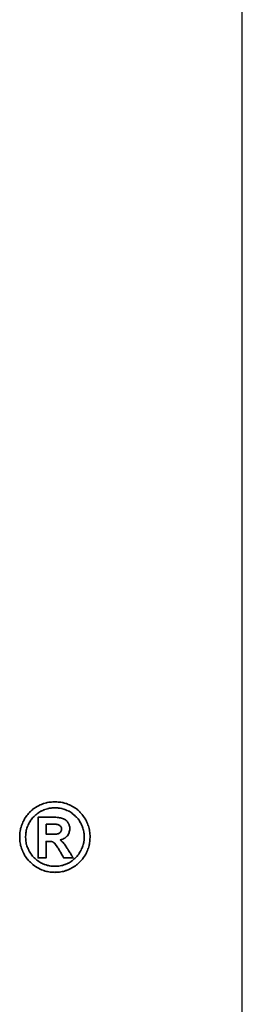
# Model space of a CAD drawing. Header units: millimetres. Extents: x -12 to 314, y 87 to 195.
# Tile 41 of 44: x 252.91 to 255.57, y 114.57 to 126.33. Entities that reach past the tile are written whole.
import ezdxf

# ---------------------------------------------------------------- set-up
doc = ezdxf.new("R2010")
doc.units = ezdxf.units.MM
doc.header["$LTSCALE"] = 0.15
for name, color, linetype in [('DIM', 4, 'CONTINUOUS'), ('layer 1', 7, 'CONTINUOUS'), ('OUT', 3, 'CONTINUOUS')]:
    doc.layers.add(name, color=color, linetype=linetype)

# ---------------------------------------------------------------- blocks, each defined once
blk = doc.blocks.new('TBI MOTION logo(完整正式版)')
at = {"layer": 'layer 1', "color": 22, "lineweight": 35}
for points, knots in [([(81.20634, 4.98624), (81.20634, 4.98624), (81.18649, 5.32862), (81.18649, 5.32862), (81.18649, 5.32862), (81.18649, 5.32862), (81.13886, 5.66206), (81.13886, 5.66206), (81.13886, 5.66206), (81.13886, 5.66206), (81.04359, 5.97764), (81.04359, 5.97764), (81.04359, 5.97764), (81.04359, 5.97764), (80.91061, 6.29124), (80.91061, 6.29124), (80.91061, 6.29124), (80.91061, 6.29124), (80.75778, 6.58697), (80.75778, 6.58697), (80.75778, 6.58697), (80.75778, 6.58697), (80.5593, 6.85294), (80.5593, 6.85294), (80.5593, 6.85294), (80.5593, 6.85294), (80.33105, 7.1189), (80.33105, 7.1189), (80.33105, 7.1189), (80.33105, 7.1189), (80.09287, 7.33921), (80.09287, 7.33921), (80.09287, 7.33921), (80.09287, 7.33921), (79.815, 7.51982), (79.815, 7.51982), (79.815, 7.51982), (79.815, 7.51982), (79.51133, 7.69051), (79.51133, 7.69051), (79.51133, 7.69051), (79.51133, 7.69051), (79.19773, 7.8235), (79.19773, 7.8235), (79.19773, 7.8235), (79.19773, 7.8235), (78.88215, 7.91877), (78.88215, 7.91877), (78.88215, 7.91877), (78.88215, 7.91877), (78.54871, 7.95846), (78.54871, 7.95846), (78.54871, 7.95846), (78.54871, 7.95846), (78.21526, 7.98625), (78.21526, 7.98625), (78.21526, 7.98625), (78.21526, 7.98625), (77.87388, 7.95846), (77.87388, 7.95846), (77.87388, 7.95846), (77.87388, 7.95846), (77.54044, 7.91877), (77.54044, 7.91877), (77.54044, 7.91877), (77.54044, 7.91877), (77.22485, 7.8235), (77.22485, 7.8235), (77.22485, 7.8235), (77.22485, 7.8235), (76.91027, 7.69051), (76.91027, 7.69051), (76.91027, 7.69051), (76.91027, 7.69051), (76.6056, 7.51982), (76.6056, 7.51982), (76.6056, 7.51982), (76.6056, 7.51982), (76.32972, 7.33921), (76.32972, 7.33921), (76.32972, 7.33921), (76.32972, 7.33921), (76.09154, 7.1189), (76.09154, 7.1189), (76.09154, 7.1189), (76.09154, 7.1189), (75.86329, 6.85294), (75.86329, 6.85294), (75.86329, 6.85294), (75.86329, 6.85294), (75.66382, 6.58697), (75.66382, 6.58697), (75.66382, 6.58697), (75.66382, 6.58697), (75.51099, 6.29124), (75.51099, 6.29124), (75.51099, 6.29124), (75.51099, 6.29124), (75.37702, 5.97764), (75.37702, 5.97764), (75.37702, 5.97764), (75.37702, 5.97764), (75.28175, 5.66206), (75.28175, 5.66206), (75.28175, 5.66206), (75.28175, 5.66206), (75.23411, 5.32862), (75.23411, 5.32862), (75.23411, 5.32862), (75.23411, 5.32862), (75.21625, 4.98624), (75.21625, 4.98624), (75.21625, 4.98624), (75.21625, 4.98624), (75.23411, 4.6528), (75.23411, 4.6528), (75.23411, 4.6528), (75.23411, 4.6528), (75.28175, 4.32035), (75.28175, 4.32035), (75.28175, 4.32035), (75.28175, 4.32035), (75.37702, 3.99583), (75.37702, 3.99583), (75.37702, 3.99583), (75.37702, 3.99583), (75.51099, 3.68224), (75.51099, 3.68224), (75.51099, 3.68224), (75.51099, 3.68224), (75.66382, 3.38749), (75.66382, 3.38749), (75.66382, 3.38749), (75.66382, 3.38749), (75.86329, 3.10963), (75.86329, 3.10963), (75.86329, 3.10963), (75.86329, 3.10963), (76.09154, 2.87145), (76.09154, 2.87145), (76.09154, 2.87145), (76.09154, 2.87145), (76.32972, 2.6432), (76.32972, 2.6432), (76.32972, 2.6432), (76.32972, 2.6432), (76.6056, 2.43381), (76.6056, 2.43381), (76.6056, 2.43381), (76.6056, 2.43381), (76.91027, 2.27205), (76.91027, 2.27205), (76.91027, 2.27205), (76.91027, 2.27205), (77.22485, 2.13906), (77.22485, 2.13906), (77.22485, 2.13906), (77.22485, 2.13906), (77.54044, 2.0438), (77.54044, 2.0438), (77.54044, 2.0438), (77.54044, 2.0438), (77.87388, 1.99616), (77.87388, 1.99616), (77.87388, 1.99616), (77.87388, 1.99616), (78.21526, 1.97631), (78.21526, 1.97631), (78.21526, 1.97631), (78.21526, 1.97631), (78.54871, 1.99616), (78.54871, 1.99616), (78.54871, 1.99616), (78.54871, 1.99616), (78.88215, 2.0438), (78.88215, 2.0438), (78.88215, 2.0438), (78.88215, 2.0438), (79.19773, 2.13906), (79.19773, 2.13906), (79.19773, 2.13906), (79.19773, 2.13906), (79.51133, 2.27205), (79.51133, 2.27205), (79.51133, 2.27205), (79.51133, 2.27205), (79.815, 2.43381), (79.815, 2.43381), (79.815, 2.43381), (79.815, 2.43381), (80.09287, 2.6432), (80.09287, 2.6432), (80.09287, 2.6432), (80.09287, 2.6432), (80.33105, 2.87145), (80.33105, 2.87145), (80.33105, 2.87145), (80.33105, 2.87145), (80.5593, 3.10963), (80.5593, 3.10963), (80.5593, 3.10963), (80.5593, 3.10963), (80.75778, 3.38749), (80.75778, 3.38749), (80.75778, 3.38749), (80.75778, 3.38749), (80.91061, 3.68224), (80.91061, 3.68224), (80.91061, 3.68224), (80.91061, 3.68224), (81.04359, 3.99583), (81.04359, 3.99583), (81.04359, 3.99583), (81.04359, 3.99583), (81.13886, 4.32035), (81.13886, 4.32035), (81.13886, 4.32035), (81.13886, 4.32035), (81.18649, 4.6528), (81.18649, 4.6528), (81.18649, 4.6528), (81.18649, 4.6528), (81.20634, 4.98624), (81.20634, 4.98624)], [0, 0, 0, 0, 0.01785714, 0.01785714, 0.01785714, 0.01785715, 0.03571429, 0.03571429, 0.03571429, 0.0357143, 0.05357143, 0.05357143, 0.05357143, 0.05357144, 0.07142857, 0.07142857, 0.07142857, 0.07142858, 0.08928571, 0.08928571, 0.08928571, 0.08928572, 0.10714286, 0.10714286, 0.10714286, 0.10714287, 0.125, 0.125, 0.125, 0.12500001, 0.14285714, 0.14285714, 0.14285714, 0.14285715, 0.16071429, 0.16071429, 0.16071429, 0.1607143, 0.17857143, 0.17857143, 0.17857143, 0.17857144, 0.19642857, 0.19642857, 0.19642857, 0.19642858, 0.21428571, 0.21428571, 0.21428571, 0.21428572, 0.23214286, 0.23214286, 0.23214286, 0.23214287, 0.25, 0.25, 0.25, 0.25000001, 0.26785714, 0.26785714, 0.26785714, 0.26785715, 0.28571429, 0.28571429, 0.28571429, 0.2857143, 0.30357143, 0.30357143, 0.30357143, 0.30357144, 0.32142857, 0.32142857, 0.32142857, 0.32142858, 0.33928571, 0.33928571, 0.33928571, 0.33928572, 0.35714286, 0.35714286, 0.35714286, 0.35714287, 0.375, 0.375, 0.375, 0.37500001, 0.39285714, 0.39285714, 0.39285714, 0.39285715, 0.41071429, 0.41071429, 0.41071429, 0.4107143, 0.42857143, 0.42857143, 0.42857143, 0.42857144, 0.44642857, 0.44642857, 0.44642857, 0.44642858, 0.46428571, 0.46428571, 0.46428571, 0.46428572, 0.48214286, 0.48214286, 0.48214286, 0.48214287, 0.5, 0.5, 0.5, 0.50000001, 0.51785714, 0.51785714, 0.51785714, 0.51785715, 0.53571429, 0.53571429, 0.53571429, 0.5357143, 0.55357143, 0.55357143, 0.55357143, 0.55357144, 0.57142857, 0.57142857, 0.57142857, 0.57142858, 0.58928571, 0.58928571, 0.58928571, 0.58928572, 0.60714286, 0.60714286, 0.60714286, 0.60714287, 0.625, 0.625, 0.625, 0.62500001, 0.64285714, 0.64285714, 0.64285714, 0.64285715, 0.66071429, 0.66071429, 0.66071429, 0.6607143, 0.67857143, 0.67857143, 0.67857143, 0.67857144, 0.69642857, 0.69642857, 0.69642857, 0.69642858, 0.71428571, 0.71428571, 0.71428571, 0.71428572, 0.73214286, 0.73214286, 0.73214286, 0.73214287, 0.75, 0.75, 0.75, 0.75000001, 0.76785714, 0.76785714, 0.76785714, 0.76785715, 0.78571429, 0.78571429, 0.78571429, 0.7857143, 0.80357143, 0.80357143, 0.80357143, 0.80357144, 0.82142857, 0.82142857, 0.82142857, 0.82142858, 0.83928571, 0.83928571, 0.83928571, 0.83928572, 0.85714286, 0.85714286, 0.85714286, 0.85714287, 0.875, 0.875, 0.875, 0.87500001, 0.89285714, 0.89285714, 0.89285714, 0.89285715, 0.91071429, 0.91071429, 0.91071429, 0.9107143, 0.92857143, 0.92857143, 0.92857143, 0.92857144, 0.94642857, 0.94642857, 0.94642857, 0.94642858, 0.96428571, 0.96428571, 0.96428571, 0.96428572, 0.98214286, 0.98214286, 0.98214286, 0.98214287, 1, 1, 1, 1]), ([(80.71014, 4.98624), (80.71014, 4.98624), (80.69129, 5.29091), (80.69129, 5.29091), (80.69129, 5.29091), (80.69129, 5.29091), (80.64464, 5.57672), (80.64464, 5.57672), (80.64464, 5.57672), (80.64464, 5.57672), (80.54937, 5.87245), (80.54937, 5.87245), (80.54937, 5.87245), (80.54937, 5.87245), (80.41639, 6.14833), (80.41639, 6.14833), (80.41639, 6.14833), (80.41639, 6.14833), (80.27349, 6.41429), (80.27349, 6.41429), (80.27349, 6.41429), (80.27349, 6.41429), (80.08295, 6.64255), (80.08295, 6.64255), (80.08295, 6.64255), (80.08295, 6.64255), (79.86264, 6.84301), (79.86264, 6.84301), (79.86264, 6.84301), (79.86264, 6.84301), (79.63439, 7.03355), (79.63439, 7.03355), (79.63439, 7.03355), (79.63439, 7.03355), (79.37835, 7.1963), (79.37835, 7.1963), (79.37835, 7.1963), (79.37835, 7.1963), (79.10246, 7.30944), (79.10246, 7.30944), (79.10246, 7.30944), (79.10246, 7.30944), (78.81665, 7.40471), (78.81665, 7.40471), (78.81665, 7.40471), (78.81665, 7.40471), (78.511, 7.45234), (78.511, 7.45234), (78.511, 7.45234), (78.511, 7.45234), (78.21526, 7.47219), (78.21526, 7.47219), (78.21526, 7.47219), (78.21526, 7.47219), (77.9106, 7.45234), (77.9106, 7.45234), (77.9106, 7.45234), (77.9106, 7.45234), (77.61685, 7.40471), (77.61685, 7.40471), (77.61685, 7.40471), (77.61685, 7.40471), (77.32012, 7.30944), (77.32012, 7.30944), (77.32012, 7.30944), (77.32012, 7.30944), (77.06309, 7.1963), (77.06309, 7.1963), (77.06309, 7.1963), (77.06309, 7.1963), (76.80606, 7.03355), (76.80606, 7.03355), (76.80606, 7.03355), (76.80606, 7.03355), (76.55797, 6.84301), (76.55797, 6.84301), (76.55797, 6.84301), (76.55797, 6.84301), (76.34063, 6.64255), (76.34063, 6.64255), (76.34063, 6.64255), (76.34063, 6.64255), (76.1491, 6.41429), (76.1491, 6.41429), (76.1491, 6.41429), (76.1491, 6.41429), (76.0062, 6.14833), (76.0062, 6.14833), (76.0062, 6.14833), (76.0062, 6.14833), (75.88314, 5.87245), (75.88314, 5.87245), (75.88314, 5.87245), (75.88314, 5.87245), (75.77794, 5.57672), (75.77794, 5.57672), (75.77794, 5.57672), (75.77794, 5.57672), (75.73924, 5.29091), (75.73924, 5.29091), (75.73924, 5.29091), (75.73924, 5.29091), (75.72039, 4.98624), (75.72039, 4.98624), (75.72039, 4.98624), (75.72039, 4.98624), (75.73924, 4.67165), (75.73924, 4.67165), (75.73924, 4.67165), (75.73924, 4.67165), (75.77794, 4.37791), (75.77794, 4.37791), (75.77794, 4.37791), (75.77794, 4.37791), (75.88314, 4.10102), (75.88314, 4.10102), (75.88314, 4.10102), (75.88314, 4.10102), (76.0062, 3.83407), (76.0062, 3.83407), (76.0062, 3.83407), (76.0062, 3.83407), (76.15902, 3.56811), (76.15902, 3.56811), (76.15902, 3.56811), (76.15902, 3.56811), (76.34063, 3.32001), (76.34063, 3.32001), (76.34063, 3.32001), (76.34063, 3.32001), (76.55797, 3.11955), (76.55797, 3.11955), (76.55797, 3.11955), (76.55797, 3.11955), (76.80606, 2.92901), (76.80606, 2.92901), (76.80606, 2.92901), (76.80606, 2.92901), (77.06309, 2.76725), (77.06309, 2.76725), (77.06309, 2.76725), (77.06309, 2.76725), (77.32012, 2.65412), (77.32012, 2.65412), (77.32012, 2.65412), (77.32012, 2.65412), (77.61685, 2.55786), (77.61685, 2.55786), (77.61685, 2.55786), (77.61685, 2.55786), (77.9106, 2.51022), (77.9106, 2.51022), (77.9106, 2.51022), (77.9106, 2.51022), (78.21526, 2.49137), (78.21526, 2.49137), (78.21526, 2.49137), (78.21526, 2.49137), (78.511, 2.51022), (78.511, 2.51022), (78.511, 2.51022), (78.511, 2.51022), (78.81665, 2.55786), (78.81665, 2.55786), (78.81665, 2.55786), (78.81665, 2.55786), (79.10246, 2.65412), (79.10246, 2.65412), (79.10246, 2.65412), (79.10246, 2.65412), (79.37835, 2.76725), (79.37835, 2.76725), (79.37835, 2.76725), (79.37835, 2.76725), (79.63439, 2.92901), (79.63439, 2.92901), (79.63439, 2.92901), (79.63439, 2.92901), (79.86264, 3.11955), (79.86264, 3.11955), (79.86264, 3.11955), (79.86264, 3.11955), (80.08295, 3.32001), (80.08295, 3.32001), (80.08295, 3.32001), (80.08295, 3.32001), (80.26356, 3.56811), (80.26356, 3.56811), (80.26356, 3.56811), (80.26356, 3.56811), (80.41639, 3.83407), (80.41639, 3.83407), (80.41639, 3.83407), (80.41639, 3.83407), (80.54937, 4.10102), (80.54937, 4.10102), (80.54937, 4.10102), (80.54937, 4.10102), (80.64464, 4.37791), (80.64464, 4.37791), (80.64464, 4.37791), (80.64464, 4.37791), (80.69129, 4.67165), (80.69129, 4.67165), (80.69129, 4.67165), (80.69129, 4.67165), (80.71014, 4.98624), (80.71014, 4.98624)], [0, 0, 0, 0, 0.01923077, 0.01923077, 0.01923077, 0.01923078, 0.03846154, 0.03846154, 0.03846154, 0.03846155, 0.05769231, 0.05769231, 0.05769231, 0.05769232, 0.07692308, 0.07692308, 0.07692308, 0.07692309, 0.09615385, 0.09615385, 0.09615385, 0.09615386, 0.11538462, 0.11538462, 0.11538462, 0.11538463, 0.13461538, 0.13461538, 0.13461538, 0.13461539, 0.15384615, 0.15384615, 0.15384615, 0.15384616, 0.17307692, 0.17307692, 0.17307692, 0.17307693, 0.19230769, 0.19230769, 0.19230769, 0.1923077, 0.21153846, 0.21153846, 0.21153846, 0.21153847, 0.23076923, 0.23076923, 0.23076923, 0.23076924, 0.25, 0.25, 0.25, 0.25000001, 0.26923077, 0.26923077, 0.26923077, 0.26923078, 0.28846154, 0.28846154, 0.28846154, 0.28846155, 0.30769231, 0.30769231, 0.30769231, 0.30769232, 0.32692308, 0.32692308, 0.32692308, 0.32692309, 0.34615385, 0.34615385, 0.34615385, 0.34615386, 0.36538462, 0.36538462, 0.36538462, 0.36538463, 0.38461538, 0.38461538, 0.38461538, 0.38461539, 0.40384615, 0.40384615, 0.40384615, 0.40384616, 0.42307692, 0.42307692, 0.42307692, 0.42307693, 0.44230769, 0.44230769, 0.44230769, 0.4423077, 0.46153846, 0.46153846, 0.46153846, 0.46153847, 0.48076923, 0.48076923, 0.48076923, 0.48076924, 0.5, 0.5, 0.5, 0.50000001, 0.51923077, 0.51923077, 0.51923077, 0.51923078, 0.53846154, 0.53846154, 0.53846154, 0.53846155, 0.55769231, 0.55769231, 0.55769231, 0.55769232, 0.57692308, 0.57692308, 0.57692308, 0.57692309, 0.59615385, 0.59615385, 0.59615385, 0.59615386, 0.61538462, 0.61538462, 0.61538462, 0.61538463, 0.63461538, 0.63461538, 0.63461538, 0.63461539, 0.65384615, 0.65384615, 0.65384615, 0.65384616, 0.67307692, 0.67307692, 0.67307692, 0.67307693, 0.69230769, 0.69230769, 0.69230769, 0.6923077, 0.71153846, 0.71153846, 0.71153846, 0.71153847, 0.73076923, 0.73076923, 0.73076923, 0.73076924, 0.75, 0.75, 0.75, 0.75000001, 0.76923077, 0.76923077, 0.76923077, 0.76923078, 0.78846154, 0.78846154, 0.78846154, 0.78846155, 0.80769231, 0.80769231, 0.80769231, 0.80769232, 0.82692308, 0.82692308, 0.82692308, 0.82692309, 0.84615385, 0.84615385, 0.84615385, 0.84615386, 0.86538462, 0.86538462, 0.86538462, 0.86538463, 0.88461538, 0.88461538, 0.88461538, 0.88461539, 0.90384615, 0.90384615, 0.90384615, 0.90384616, 0.92307692, 0.92307692, 0.92307692, 0.92307693, 0.94230769, 0.94230769, 0.94230769, 0.9423077, 0.96153846, 0.96153846, 0.96153846, 0.96153847, 0.98076923, 0.98076923, 0.98076923, 0.98076924, 1, 1, 1, 1]), ([(76.78721, 3.2823), (76.78721, 3.2823), (76.78721, 3.32001), (76.78721, 3.32001), (76.78721, 3.32001), (76.78721, 3.32001), (76.78721, 3.42422), (76.78721, 3.42422), (76.78721, 3.42422), (76.78721, 3.42422), (76.78721, 3.59689), (76.78721, 3.59689), (76.78721, 3.59689), (76.78721, 3.59689), (76.78721, 3.80529), (76.78721, 3.80529), (76.78721, 3.80529), (76.78721, 3.80529), (76.78721, 4.0524), (76.78721, 4.0524), (76.78721, 4.0524), (76.78721, 4.0524), (76.78721, 4.32035), (76.78721, 4.32035), (76.78721, 4.32035), (76.78721, 4.32035), (76.78721, 4.92868), (76.78721, 4.92868), (76.78721, 4.92868), (76.78721, 4.92868), (76.78721, 5.53801), (76.78721, 5.53801), (76.78721, 5.53801), (76.78721, 5.53801), (76.78721, 5.82482), (76.78721, 5.82482), (76.78721, 5.82482), (76.78721, 5.82482), (76.78721, 6.07291), (76.78721, 6.07291), (76.78721, 6.07291), (76.78721, 6.07291), (76.78721, 6.30017), (76.78721, 6.30017), (76.78721, 6.30017), (76.78721, 6.30017), (76.78721, 6.45399), (76.78721, 6.45399), (76.78721, 6.45399), (76.78721, 6.45399), (76.78721, 6.5572), (76.78721, 6.5572), (76.78721, 6.5572), (76.78721, 6.5572), (76.78721, 6.59689), (76.78721, 6.59689), (76.78721, 6.59689), (76.78721, 6.59689), (76.78721, 6.67232), (76.78721, 6.67232), (76.78721, 6.67232), (76.78721, 6.67232), (76.8537, 6.67232), (76.8537, 6.67232), (76.8537, 6.67232), (76.8537, 6.67232), (76.87355, 6.67232), (76.87355, 6.67232), (76.87355, 6.67232), (76.87355, 6.67232), (76.91027, 6.67232), (76.91027, 6.67232), (76.91027, 6.67232), (76.91027, 6.67232), (77.04424, 6.67232), (77.04424, 6.67232), (77.04424, 6.67232), (77.04424, 6.67232), (77.22485, 6.67232), (77.22485, 6.67232), (77.22485, 6.67232), (77.22485, 6.67232), (77.43524, 6.67232), (77.43524, 6.67232), (77.43524, 6.67232), (77.43524, 6.67232), (77.65357, 6.67232), (77.65357, 6.67232), (77.65357, 6.67232), (77.65357, 6.67232), (77.82625, 6.67232), (77.82625, 6.67232), (77.82625, 6.67232), (77.82625, 6.67232), (77.94037, 6.67232), (77.94037, 6.67232), (77.94037, 6.67232), (77.94037, 6.67232), (77.97709, 6.67232), (77.97709, 6.67232), (77.97709, 6.67232), (77.97709, 6.67232), (77.99694, 6.67232), (77.99694, 6.67232), (77.99694, 6.67232), (77.99694, 6.67232), (78.00686, 6.67232), (78.00686, 6.67232), (78.00686, 6.67232), (78.00686, 6.67232), (78.28275, 6.6624), (78.28275, 6.6624), (78.28275, 6.6624), (78.28275, 6.6624), (78.50107, 6.64255), (78.50107, 6.64255), (78.50107, 6.64255), (78.50107, 6.64255), (78.511, 6.64255), (78.511, 6.64255), (78.511, 6.64255), (78.511, 6.64255), (78.70154, 6.61476), (78.70154, 6.61476), (78.70154, 6.61476), (78.70154, 6.61476), (78.70154, 6.60483), (78.70154, 6.60483), (78.70154, 6.60483), (78.70154, 6.60483), (78.86429, 6.56713), (78.86429, 6.56713), (78.86429, 6.56713), (78.86429, 6.56713), (78.87223, 6.56713), (78.87223, 6.56713), (78.87223, 6.56713), (78.87223, 6.56713), (78.99727, 6.51056), (78.99727, 6.51056), (78.99727, 6.51056), (78.99727, 6.51056), (79.00719, 6.51056), (79.00719, 6.51056), (79.00719, 6.51056), (79.00719, 6.51056), (79.00719, 6.50162), (79.00719, 6.50162), (79.00719, 6.50162), (79.00719, 6.50162), (79.1104, 6.43415), (79.1104, 6.43415), (79.1104, 6.43415), (79.1104, 6.43415), (79.12132, 6.43415), (79.12132, 6.43415), (79.12132, 6.43415), (79.12132, 6.43415), (79.22552, 6.34781), (79.22552, 6.34781), (79.22552, 6.34781), (79.22552, 6.34781), (79.23544, 6.33888), (79.23544, 6.33888), (79.23544, 6.33888), (79.23544, 6.33888), (79.23544, 6.32895), (79.23544, 6.32895), (79.23544, 6.32895), (79.23544, 6.32895), (79.31087, 6.21483), (79.31087, 6.21483), (79.31087, 6.21483), (79.31087, 6.21483), (79.38629, 6.1007), (79.38629, 6.1007), (79.38629, 6.1007), (79.38629, 6.1007), (79.3972, 6.1007), (79.3972, 6.1007), (79.3972, 6.1007), (79.3972, 6.1007), (79.3972, 6.09078), (79.3972, 6.09078), (79.3972, 6.09078), (79.3972, 6.09078), (79.43392, 5.97764), (79.43392, 5.97764), (79.43392, 5.97764), (79.43392, 5.97764), (79.43392, 5.96772), (79.43392, 5.96772), (79.43392, 5.96772), (79.43392, 5.96772), (79.47362, 5.83474), (79.47362, 5.83474), (79.47362, 5.83474), (79.47362, 5.83474), (79.48156, 5.82482), (79.48156, 5.82482), (79.48156, 5.82482), (79.48156, 5.82482), (79.48156, 5.69977), (79.48156, 5.69977), (79.48156, 5.69977), (79.48156, 5.69977), (79.48156, 5.69183), (79.48156, 5.69183), (79.48156, 5.69183), (79.48156, 5.69183), (79.4637, 5.51915), (79.4637, 5.51915), (79.4637, 5.51915), (79.4637, 5.51915), (79.4637, 5.51122), (79.4637, 5.51122), (79.4637, 5.51122), (79.4637, 5.51122), (79.45377, 5.51122), (79.45377, 5.51122), (79.45377, 5.51122), (79.45377, 5.51122), (79.41507, 5.34847), (79.41507, 5.34847), (79.41507, 5.34847), (79.41507, 5.34847), (79.41507, 5.33854), (79.41507, 5.33854), (79.41507, 5.33854), (79.41507, 5.33854), (79.41507, 5.32862), (79.41507, 5.32862), (79.41507, 5.32862), (79.41507, 5.32862), (79.33865, 5.16785), (79.33865, 5.16785), (79.33865, 5.16785), (79.33865, 5.16785), (79.33071, 5.15693), (79.33071, 5.15693), (79.33071, 5.15693), (79.33071, 5.15693), (79.2156, 5.02495), (79.2156, 5.02495), (79.2156, 5.02495), (79.2156, 5.02495), (79.20567, 5.01502), (79.20567, 5.01502), (79.20567, 5.01502), (79.20567, 5.01502), (79.05483, 4.89991), (79.05483, 4.89991), (79.05483, 4.89991), (79.05483, 4.89991), (79.04491, 4.89197), (79.04491, 4.89197), (79.04491, 4.89197), (79.04491, 4.89197), (78.89208, 4.7967), (78.89208, 4.7967), (78.89208, 4.7967), (78.89208, 4.7967), (78.88215, 4.7967), (78.88215, 4.7967), (78.88215, 4.7967), (78.88215, 4.7967), (78.69161, 4.73913), (78.69161, 4.73913), (78.69161, 4.73913), (78.69161, 4.73913), (78.68169, 4.73913), (78.68169, 4.73913), (78.68169, 4.73913), (78.68169, 4.73913), (78.68169, 4.72921), (78.68169, 4.72921), (78.68169, 4.72921), (78.68169, 4.72921), (78.78688, 4.63394), (78.78688, 4.63394), (78.78688, 4.63394), (78.78688, 4.63394), (78.902, 4.52875), (78.902, 4.52875), (78.902, 4.52875), (78.902, 4.52875), (78.91093, 4.52081), (78.91093, 4.52081), (78.91093, 4.52081), (78.91093, 4.52081), (79.02506, 4.36798), (79.02506, 4.36798), (79.02506, 4.36798), (79.02506, 4.36798), (79.1501, 4.1953), (79.1501, 4.1953), (79.1501, 4.1953), (79.1501, 4.1953), (79.1501, 4.18736), (79.1501, 4.18736), (79.1501, 4.18736), (79.1501, 4.18736), (79.29201, 3.96705), (79.29201, 3.96705), (79.29201, 3.96705), (79.29201, 3.96705), (79.31087, 3.93828), (79.31087, 3.93828), (79.31087, 3.93828), (79.31087, 3.93828), (79.32079, 3.93828), (79.32079, 3.93828), (79.32079, 3.93828), (79.32079, 3.93828), (79.3585, 3.87178), (79.3585, 3.87178), (79.3585, 3.87178), (79.3585, 3.87178), (79.50141, 3.64353), (79.50141, 3.64353), (79.50141, 3.64353), (79.50141, 3.64353), (79.51133, 3.64353), (79.51133, 3.64353), (79.51133, 3.64353), (79.51133, 3.64353), (79.64431, 3.41528), (79.64431, 3.41528), (79.64431, 3.41528), (79.64431, 3.41528), (79.68202, 3.3478), (79.68202, 3.3478), (79.68202, 3.3478), (79.68202, 3.3478), (79.70187, 3.31009), (79.70187, 3.31009), (79.70187, 3.31009), (79.70187, 3.31009), (79.7495, 3.2049), (79.7495, 3.2049), (79.7495, 3.2049), (79.7495, 3.2049), (79.64431, 3.2049), (79.64431, 3.2049), (79.64431, 3.2049), (79.64431, 3.2049), (79.62546, 3.2049), (79.62546, 3.2049), (79.62546, 3.2049), (79.62546, 3.2049), (79.53912, 3.2049), (79.53912, 3.2049), (79.53912, 3.2049), (79.53912, 3.2049), (79.31087, 3.2049), (79.31087, 3.2049), (79.31087, 3.2049), (79.31087, 3.2049), (79.08262, 3.2049), (79.08262, 3.2049), (79.08262, 3.2049), (79.08262, 3.2049), (79.00719, 3.2049), (79.00719, 3.2049), (79.00719, 3.2049), (79.00719, 3.2049), (78.98735, 3.2049), (78.98735, 3.2049), (78.98735, 3.2049), (78.98735, 3.2049), (78.94964, 3.2049), (78.94964, 3.2049), (78.94964, 3.2049), (78.94964, 3.2049), (78.92979, 3.24459), (78.92979, 3.24459), (78.92979, 3.24459), (78.92979, 3.24459), (78.91093, 3.2823), (78.91093, 3.2823), (78.91093, 3.2823), (78.91093, 3.2823), (78.91093, 3.29223), (78.91093, 3.29223), (78.91093, 3.29223), (78.91093, 3.29223), (78.89208, 3.3478), (78.89208, 3.3478), (78.89208, 3.3478), (78.89208, 3.3478), (78.78688, 3.52048), (78.78688, 3.52048), (78.78688, 3.52048), (78.78688, 3.52048), (78.69161, 3.7001), (78.69161, 3.7001), (78.69161, 3.7001), (78.69161, 3.7001), (78.6539, 3.7388), (78.6539, 3.7388), (78.6539, 3.7388), (78.6539, 3.7388), (78.64398, 3.74873), (78.64398, 3.74873), (78.64398, 3.74873), (78.64398, 3.74873), (78.64398, 3.75766), (78.64398, 3.75766), (78.64398, 3.75766), (78.64398, 3.75766), (78.63405, 3.78644), (78.63405, 3.78644), (78.63405, 3.78644), (78.63405, 3.78644), (78.48321, 4.04347), (78.48321, 4.04347), (78.48321, 4.04347), (78.48321, 4.04347), (78.33038, 4.2618), (78.33038, 4.2618), (78.33038, 4.2618), (78.33038, 4.2618), (78.20732, 4.43447), (78.20732, 4.43447), (78.20732, 4.43447), (78.20732, 4.43447), (78.09221, 4.52081), (78.09221, 4.52081), (78.09221, 4.52081), (78.09221, 4.52081), (78.02472, 4.56845), (78.02472, 4.56845), (78.02472, 4.56845), (78.02472, 4.56845), (77.9493, 4.60616), (77.9493, 4.60616), (77.9493, 4.60616), (77.9493, 4.60616), (77.8451, 4.61608), (77.8451, 4.61608), (77.8451, 4.61608), (77.8451, 4.61608), (77.71113, 4.61608), (77.71113, 4.61608), (77.71113, 4.61608), (77.71113, 4.61608), (77.69128, 4.61608), (77.69128, 4.61608), (77.69128, 4.61608), (77.69128, 4.61608), (77.67342, 4.61608), (77.67342, 4.61608), (77.67342, 4.61608), (77.67342, 4.61608), (77.5583, 4.61608), (77.5583, 4.61608), (77.5583, 4.61608), (77.5583, 4.61608), (77.46303, 4.61608), (77.46303, 4.61608), (77.46303, 4.61608), (77.46303, 4.61608), (77.46303, 4.54761), (77.46303, 4.54761), (77.46303, 4.54761), (77.46303, 4.54761), (77.46303, 4.47318), (77.46303, 4.47318), (77.46303, 4.47318), (77.46303, 4.47318), (77.46303, 4.24294), (77.46303, 4.24294), (77.46303, 4.24294), (77.46303, 4.24294), (77.46303, 3.99583), (77.46303, 3.99583), (77.46303, 3.99583), (77.46303, 3.99583), (77.46303, 3.72888), (77.46303, 3.72888), (77.46303, 3.72888), (77.46303, 3.72888), (77.46303, 3.51055), (77.46303, 3.51055), (77.46303, 3.51055), (77.46303, 3.51055), (77.46303, 3.42422), (77.46303, 3.42422), (77.46303, 3.42422), (77.46303, 3.42422), (77.46303, 3.35773), (77.46303, 3.35773), (77.46303, 3.35773), (77.46303, 3.35773), (77.46303, 3.30017), (77.46303, 3.30017), (77.46303, 3.30017), (77.46303, 3.30017), (77.46303, 3.2823), (77.46303, 3.2823), (77.46303, 3.2823), (77.46303, 3.2823), (77.46303, 3.2049), (77.46303, 3.2049), (77.46303, 3.2049), (77.46303, 3.2049), (77.39753, 3.2049), (77.39753, 3.2049), (77.39753, 3.2049), (77.39753, 3.2049), (77.37768, 3.2049), (77.37768, 3.2049), (77.37768, 3.2049), (77.37768, 3.2049), (77.32012, 3.2049), (77.32012, 3.2049), (77.32012, 3.2049), (77.32012, 3.2049), (77.12165, 3.2049), (77.12165, 3.2049), (77.12165, 3.2049), (77.12165, 3.2049), (76.94897, 3.2049), (76.94897, 3.2049), (76.94897, 3.2049), (76.94897, 3.2049), (76.8924, 3.2049), (76.8924, 3.2049), (76.8924, 3.2049), (76.8924, 3.2049), (76.8537, 3.2049), (76.8537, 3.2049), (76.8537, 3.2049), (76.8537, 3.2049), (76.78721, 3.2049), (76.78721, 3.2049), (76.78721, 3.2049), (76.78721, 3.2049), (76.78721, 3.2823), (76.78721, 3.2823)], [0, 0, 0, 0, 0.00740741, 0.00740741, 0.00740741, 0.00740742, 0.01481481, 0.01481481, 0.01481481, 0.01481482, 0.02222222, 0.02222222, 0.02222222, 0.02222223, 0.02962963, 0.02962963, 0.02962963, 0.02962964, 0.03703704, 0.03703704, 0.03703704, 0.03703705, 0.04444444, 0.04444444, 0.04444444, 0.04444445, 0.05185185, 0.05185185, 0.05185185, 0.05185186, 0.05925926, 0.05925926, 0.05925926, 0.05925927, 0.06666667, 0.06666667, 0.06666667, 0.06666668, 0.07407407, 0.07407407, 0.07407407, 0.07407408, 0.08148148, 0.08148148, 0.08148148, 0.08148149, 0.08888889, 0.08888889, 0.08888889, 0.0888889, 0.0962963, 0.0962963, 0.0962963, 0.09629631, 0.1037037, 0.1037037, 0.1037037, 0.10370371, 0.11111111, 0.11111111, 0.11111111, 0.11111112, 0.11851852, 0.11851852, 0.11851852, 0.11851853, 0.12592593, 0.12592593, 0.12592593, 0.12592594, 0.13333333, 0.13333333, 0.13333333, 0.13333334, 0.14074074, 0.14074074, 0.14074074, 0.14074075, 0.14814815, 0.14814815, 0.14814815, 0.14814816, 0.15555556, 0.15555556, 0.15555556, 0.15555557, 0.16296296, 0.16296296, 0.16296296, 0.16296297, 0.17037037, 0.17037037, 0.17037037, 0.17037038, 0.17777778, 0.17777778, 0.17777778, 0.17777779, 0.18518519, 0.18518519, 0.18518519, 0.1851852, 0.19259259, 0.19259259, 0.19259259, 0.1925926, 0.2, 0.2, 0.2, 0.20000001, 0.20740741, 0.20740741, 0.20740741, 0.20740742, 0.21481481, 0.21481481, 0.21481481, 0.21481482, 0.22222222, 0.22222222, 0.22222222, 0.22222223, 0.22962963, 0.22962963, 0.22962963, 0.22962964, 0.23703704, 0.23703704, 0.23703704, 0.23703705, 0.24444444, 0.24444444, 0.24444444, 0.24444445, 0.25185185, 0.25185185, 0.25185185, 0.25185186, 0.25925926, 0.25925926, 0.25925926, 0.25925927, 0.26666667, 0.26666667, 0.26666667, 0.26666668, 0.27407407, 0.27407407, 0.27407407, 0.27407408, 0.28148148, 0.28148148, 0.28148148, 0.28148149, 0.28888889, 0.28888889, 0.28888889, 0.2888889, 0.2962963, 0.2962963, 0.2962963, 0.29629631, 0.3037037, 0.3037037, 0.3037037, 0.30370371, 0.31111111, 0.31111111, 0.31111111, 0.31111112, 0.31851852, 0.31851852, 0.31851852, 0.31851853, 0.32592593, 0.32592593, 0.32592593, 0.32592594, 0.33333333, 0.33333333, 0.33333333, 0.33333334, 0.34074074, 0.34074074, 0.34074074, 0.34074075, 0.34814815, 0.34814815, 0.34814815, 0.34814816, 0.35555556, 0.35555556, 0.35555556, 0.35555557, 0.36296296, 0.36296296, 0.36296296, 0.36296297, 0.37037037, 0.37037037, 0.37037037, 0.37037038, 0.37777778, 0.37777778, 0.37777778, 0.37777779, 0.38518519, 0.38518519, 0.38518519, 0.3851852, 0.39259259, 0.39259259, 0.39259259, 0.3925926, 0.4, 0.4, 0.4, 0.40000001, 0.40740741, 0.40740741, 0.40740741, 0.40740742, 0.41481481, 0.41481481, 0.41481481, 0.41481482, 0.42222222, 0.42222222, 0.42222222, 0.42222223, 0.42962963, 0.42962963, 0.42962963, 0.42962964, 0.43703704, 0.43703704, 0.43703704, 0.43703705, 0.44444444, 0.44444444, 0.44444444, 0.44444445, 0.45185185, 0.45185185, 0.45185185, 0.45185186, 0.45925926, 0.45925926, 0.45925926, 0.45925927, 0.46666667, 0.46666667, 0.46666667, 0.46666668, 0.47407407, 0.47407407, 0.47407407, 0.47407408, 0.48148148, 0.48148148, 0.48148148, 0.48148149, 0.48888889, 0.48888889, 0.48888889, 0.4888889, 0.4962963, 0.4962963, 0.4962963, 0.49629631, 0.5037037, 0.5037037, 0.5037037, 0.50370371, 0.51111111, 0.51111111, 0.51111111, 0.51111112, 0.51851852, 0.51851852, 0.51851852, 0.51851853, 0.52592593, 0.52592593, 0.52592593, 0.52592594, 0.53333333, 0.53333333, 0.53333333, 0.53333334, 0.54074074, 0.54074074, 0.54074074, 0.54074075, 0.54814815, 0.54814815, 0.54814815, 0.54814816, 0.55555556, 0.55555556, 0.55555556, 0.55555557, 0.56296296, 0.56296296, 0.56296296, 0.56296297, 0.57037037, 0.57037037, 0.57037037, 0.57037038, 0.57777778, 0.57777778, 0.57777778, 0.57777779, 0.58518519, 0.58518519, 0.58518519, 0.5851852, 0.59259259, 0.59259259, 0.59259259, 0.5925926, 0.6, 0.6, 0.6, 0.60000001, 0.60740741, 0.60740741, 0.60740741, 0.60740742, 0.61481481, 0.61481481, 0.61481481, 0.61481482, 0.62222222, 0.62222222, 0.62222222, 0.62222223, 0.62962963, 0.62962963, 0.62962963, 0.62962964, 0.63703704, 0.63703704, 0.63703704, 0.63703705, 0.64444444, 0.64444444, 0.64444444, 0.64444445, 0.65185185, 0.65185185, 0.65185185, 0.65185186, 0.65925926, 0.65925926, 0.65925926, 0.65925927, 0.66666667, 0.66666667, 0.66666667, 0.66666668, 0.67407407, 0.67407407, 0.67407407, 0.67407408, 0.68148148, 0.68148148, 0.68148148, 0.68148149, 0.68888889, 0.68888889, 0.68888889, 0.6888889, 0.6962963, 0.6962963, 0.6962963, 0.69629631, 0.7037037, 0.7037037, 0.7037037, 0.70370371, 0.71111111, 0.71111111, 0.71111111, 0.71111112, 0.71851852, 0.71851852, 0.71851852, 0.71851853, 0.72592593, 0.72592593, 0.72592593, 0.72592594, 0.73333333, 0.73333333, 0.73333333, 0.73333334, 0.74074074, 0.74074074, 0.74074074, 0.74074075, 0.74814815, 0.74814815, 0.74814815, 0.74814816, 0.75555556, 0.75555556, 0.75555556, 0.75555557, 0.76296296, 0.76296296, 0.76296296, 0.76296297, 0.77037037, 0.77037037, 0.77037037, 0.77037038, 0.77777778, 0.77777778, 0.77777778, 0.77777779, 0.78518519, 0.78518519, 0.78518519, 0.7851852, 0.79259259, 0.79259259, 0.79259259, 0.7925926, 0.8, 0.8, 0.8, 0.80000001, 0.80740741, 0.80740741, 0.80740741, 0.80740742, 0.81481481, 0.81481481, 0.81481481, 0.81481482, 0.82222222, 0.82222222, 0.82222222, 0.82222223, 0.82962963, 0.82962963, 0.82962963, 0.82962964, 0.83703704, 0.83703704, 0.83703704, 0.83703705, 0.84444444, 0.84444444, 0.84444444, 0.84444445, 0.85185185, 0.85185185, 0.85185185, 0.85185186, 0.85925926, 0.85925926, 0.85925926, 0.85925927, 0.86666667, 0.86666667, 0.86666667, 0.86666668, 0.87407407, 0.87407407, 0.87407407, 0.87407408, 0.88148148, 0.88148148, 0.88148148, 0.88148149, 0.88888889, 0.88888889, 0.88888889, 0.8888889, 0.8962963, 0.8962963, 0.8962963, 0.89629631, 0.9037037, 0.9037037, 0.9037037, 0.90370371, 0.91111111, 0.91111111, 0.91111111, 0.91111112, 0.91851852, 0.91851852, 0.91851852, 0.91851853, 0.92592593, 0.92592593, 0.92592593, 0.92592594, 0.93333333, 0.93333333, 0.93333333, 0.93333334, 0.94074074, 0.94074074, 0.94074074, 0.94074075, 0.94814815, 0.94814815, 0.94814815, 0.94814816, 0.95555556, 0.95555556, 0.95555556, 0.95555557, 0.96296296, 0.96296296, 0.96296296, 0.96296297, 0.97037037, 0.97037037, 0.97037037, 0.97037038, 0.97777778, 0.97777778, 0.97777778, 0.97777779, 0.98518519, 0.98518519, 0.98518519, 0.9851852, 0.99259259, 0.99259259, 0.99259259, 0.9925926, 1, 1, 1, 1]), ([(77.48288, 6.07291), (77.48288, 6.07291), (77.48288, 5.99551), (77.48288, 5.99551), (77.48288, 5.99551), (77.48288, 5.99551), (77.48288, 5.82482), (77.48288, 5.82482), (77.48288, 5.82482), (77.48288, 5.82482), (77.48288, 5.63328), (77.48288, 5.63328), (77.48288, 5.63328), (77.48288, 5.63328), (77.48288, 5.46358), (77.48288, 5.46358), (77.48288, 5.46358), (77.48288, 5.46358), (77.48288, 5.29091), (77.48288, 5.29091), (77.48288, 5.29091), (77.48288, 5.29091), (77.48288, 5.21449), (77.48288, 5.21449), (77.48288, 5.21449), (77.48288, 5.21449), (77.50074, 5.21449), (77.50074, 5.21449), (77.50074, 5.21449), (77.50074, 5.21449), (77.71113, 5.21449), (77.71113, 5.21449), (77.71113, 5.21449), (77.71113, 5.21449), (77.94037, 5.21449), (77.94037, 5.21449), (77.94037, 5.21449), (77.94037, 5.21449), (78.01579, 5.21449), (78.01579, 5.21449), (78.01579, 5.21449), (78.01579, 5.21449), (78.03465, 5.21449), (78.03465, 5.21449), (78.03465, 5.21449), (78.03465, 5.21449), (78.2629, 5.23335), (78.2629, 5.23335), (78.2629, 5.23335), (78.2629, 5.23335), (78.42565, 5.24327), (78.42565, 5.24327), (78.42565, 5.24327), (78.42565, 5.24327), (78.54871, 5.28098), (78.54871, 5.28098), (78.54871, 5.28098), (78.54871, 5.28098), (78.62611, 5.32862), (78.62611, 5.32862), (78.62611, 5.32862), (78.62611, 5.32862), (78.69161, 5.40503), (78.69161, 5.40503), (78.69161, 5.40503), (78.69161, 5.40503), (78.73925, 5.48145), (78.73925, 5.48145), (78.73925, 5.48145), (78.73925, 5.48145), (78.77696, 5.55885), (78.77696, 5.55885), (78.77696, 5.55885), (78.77696, 5.55885), (78.77696, 5.65214), (78.77696, 5.65214), (78.77696, 5.65214), (78.77696, 5.65214), (78.76902, 5.76726), (78.76902, 5.76726), (78.76902, 5.76726), (78.76902, 5.76726), (78.71146, 5.87245), (78.71146, 5.87245), (78.71146, 5.87245), (78.71146, 5.87245), (78.62611, 5.96772), (78.62611, 5.96772), (78.62611, 5.96772), (78.62611, 5.96772), (78.511, 6.02528), (78.511, 6.02528), (78.511, 6.02528), (78.511, 6.02528), (78.44451, 6.05306), (78.44451, 6.05306), (78.44451, 6.05306), (78.44451, 6.05306), (78.32046, 6.06299), (78.32046, 6.06299), (78.32046, 6.06299), (78.32046, 6.06299), (78.18748, 6.07291), (78.18748, 6.07291), (78.18748, 6.07291), (78.18748, 6.07291), (77.99694, 6.07291), (77.99694, 6.07291), (77.99694, 6.07291), (77.99694, 6.07291), (77.97709, 6.07291), (77.97709, 6.07291), (77.97709, 6.07291), (77.97709, 6.07291), (77.90167, 6.07291), (77.90167, 6.07291), (77.90167, 6.07291), (77.90167, 6.07291), (77.69128, 6.07291), (77.69128, 6.07291), (77.69128, 6.07291), (77.69128, 6.07291), (77.50074, 6.07291), (77.50074, 6.07291), (77.50074, 6.07291), (77.50074, 6.07291), (77.48288, 6.07291), (77.48288, 6.07291)], [0, 0, 0, 0, 0.03125, 0.03125, 0.03125, 0.03125001, 0.0625, 0.0625, 0.0625, 0.06250001, 0.09375, 0.09375, 0.09375, 0.09375001, 0.125, 0.125, 0.125, 0.12500001, 0.15625, 0.15625, 0.15625, 0.15625001, 0.1875, 0.1875, 0.1875, 0.18750001, 0.21875, 0.21875, 0.21875, 0.21875001, 0.25, 0.25, 0.25, 0.25000001, 0.28125, 0.28125, 0.28125, 0.28125001, 0.3125, 0.3125, 0.3125, 0.31250001, 0.34375, 0.34375, 0.34375, 0.34375001, 0.375, 0.375, 0.375, 0.37500001, 0.40625, 0.40625, 0.40625, 0.40625001, 0.4375, 0.4375, 0.4375, 0.43750001, 0.46875, 0.46875, 0.46875, 0.46875001, 0.5, 0.5, 0.5, 0.50000001, 0.53125, 0.53125, 0.53125, 0.53125001, 0.5625, 0.5625, 0.5625, 0.56250001, 0.59375, 0.59375, 0.59375, 0.59375001, 0.625, 0.625, 0.625, 0.62500001, 0.65625, 0.65625, 0.65625, 0.65625001, 0.6875, 0.6875, 0.6875, 0.68750001, 0.71875, 0.71875, 0.71875, 0.71875001, 0.75, 0.75, 0.75, 0.75000001, 0.78125, 0.78125, 0.78125, 0.78125001, 0.8125, 0.8125, 0.8125, 0.81250001, 0.84375, 0.84375, 0.84375, 0.84375001, 0.875, 0.875, 0.875, 0.87500001, 0.90625, 0.90625, 0.90625, 0.90625001, 0.9375, 0.9375, 0.9375, 0.93750001, 0.96875, 0.96875, 0.96875, 0.96875001, 1, 1, 1, 1])]:
    blk.add_open_spline(points, degree=3, knots=knots, dxfattribs=at)

msp = doc.modelspace()

# ---------------------------------------------------------------- linework, layer by layer
at = {"layer": 'OUT', "color": 0}
msp.add_line((255.571, 109.11), (255.571, 136.31), dxfattribs=at)

# ---------------------------------------------------------------- block references
at = {"layer": 'DIM', "color": 7, "xscale": 0.1404528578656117, "yscale": 0.1404528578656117, "zscale": 0.1404528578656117}
msp.add_blockref('TBI MOTION logo(完整正式版)', (242.347, 115.865), dxfattribs=at)

doc.saveas('drawing.dxf')
